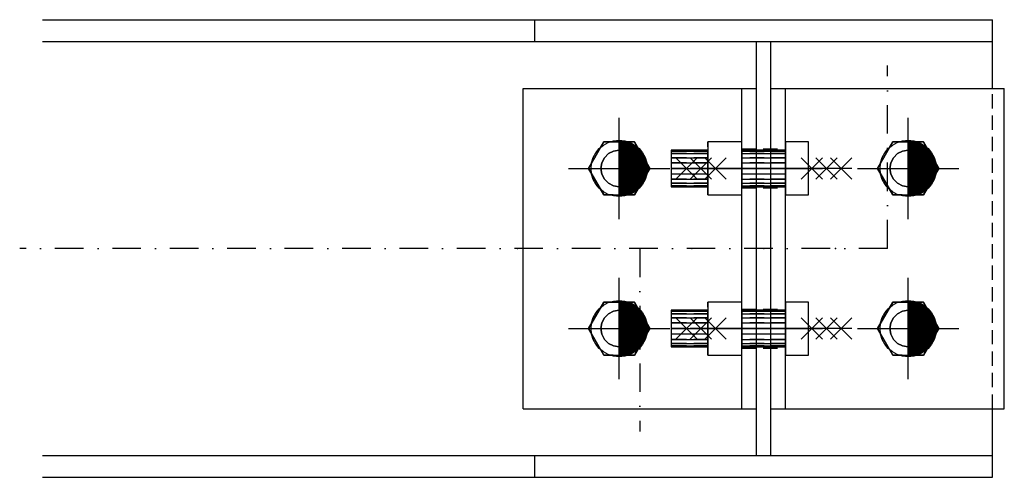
# Model space of a CAD drawing. Header units: feet. Extents: x 14665 to 61549, y 27474 to 37127.
# Tile 21 of 37: x 43073 to 43503, y 31528 to 31728. Entities that reach past the tile are written whole.
import ezdxf

# ---------------------------------------------------------------- set-up
doc = ezdxf.new("R2010")
doc.units = ezdxf.units.FT
doc.header["$LTSCALE"] = 25
doc.header["$MEASUREMENT"] = 0
doc.linetypes.add('DASHDOT', pattern=[1, 0.5, -0.25, 0, -0.25])
doc.linetypes.add('HIDDEN', pattern=[0.375, 0.25, -0.125])
doc.layers.get('0').update_dxf_attribs({"linetype": 'CONTINUOUS'})
for name, color, linetype in [('A', 2, 'DASHDOT'), ('FORIR', 4, 'CONTINUOUS'), ('G', 3, 'CONTINUOUS'), ('TR', 6, 'HIDDEN')]:
    doc.layers.add(name, color=color, linetype=linetype)

# ---------------------------------------------------------------- blocks, each defined once
blk = doc.blocks.new('MS')
at = {"color": 6}
for p, q in [((-4.65, 22.79), (4.65, 32.1)), ((-4.65, 32.1), (4.65, 22.79)), ((-4.65, -22.79), (4.65, -32.1)), ((-4.65, -32.1), (4.65, -22.79))]:
    blk.add_line(p, q, dxfattribs=at)
at = {"color": 3}
blk.add_line((0, -32.1), (0, 32.1), dxfattribs=at)
at = {"flags": 1}
for tag, p, height in [('DIAM', (0, 0), 8.01), ('TOLE', (1.27, -9.73), 5.26), ('AVAN', (1.27, -18.16), 5.26), ('DIET', (1.27, -24.59), 5.26)]:
    blk.add_attdef(tag, p, '', height=height, dxfattribs=at)
blk = doc.blocks.new('M16')
for p, q in [((0, -22.16), (0, 22.16)), ((-22.16, 0), (22.16, 0))]:
    blk.add_line(p, q)
at = {"color": 4, "const_width": 12.3}
blk.add_lwpolyline([(0, -6.15, 1), (0, 6.15, 1)], format="xyb", dxfattribs=at)
blk.add_circle((0, 0), 12.3)
at = {"flags": 1}
blk.add_attdef('TOLE', (16.67, -8.27), '', height=5.26, dxfattribs=at)
blk = doc.blocks.new('3D_INFOPOS')
blk.add_point((0, 0))
at = {"layer": 'FORIR', "flags": 1}
for tag, p in [('POS_PEZ', (7.55, -4.31)), ('MAT_PRO', (7.55, -11.94))]:
    blk.add_attdef(tag, p, '', height=5.26, dxfattribs=at)
blk = doc.blocks.new('3D_INFOM')
blk.add_point((0, 0))
at = {"layer": 'FORIR', "flags": 1}
for tag, p in [('MARK', (7.552, -4.31)), ('NUM_DIS', (7.552, -11.676)), ('NOT_PEZ', (45.733, -11.676)), ('QTA_PEZ', (7.552, -18.545)), ('TIP_PEZ', (45.733, -18.545)), ('TRA_PEZ', (7.552, -26.33)), ('COS_PEZ', (45.733, -26.33)), ('DES_PEZ', (7.552, -33.752))]:
    blk.add_attdef(tag, p, '', height=5, dxfattribs=at)
blk = doc.blocks.new('3D_INFOB')
blk.add_point((0, 0))
at = {"layer": 'FORIR', "flags": 1}
for tag, p in [('BOLT', (7.55, -4.31)), ('CLASS', (7.55, -11.98)), ('SPEC', (7.55, -19.27)), ('IDF_PEZ', (7.55, -27.07))]:
    blk.add_attdef(tag, p, '', height=5.26, dxfattribs=at)

msp = doc.modelspace()

# ---------------------------------------------------------------- linework, layer by layer
at = {"layer": 'A'}
for p, q in [((43452.16, 31628.36), (43452.16, 31708.36)), ((43452.16, 31628.36), (43072.86, 31628.36)), ((43343.86, 31628.36), (43343.86, 31548.36))]:
    msp.add_line(p, q, dxfattribs=at)
msp.add_point((43388.46, 31671.86), dxfattribs=at)
at = {"layer": 'G'}
for p, q in [((43082.86, 31728.36), (43498.01, 31728.36)), ((43298.01, 31718.86), (43298.01, 31728.36)), ((43498.01, 31698.36), (43498.01, 31728.36)), ((43082.86, 31718.86), (43394.86, 31718.86)), ((43394.86, 31537.86), (43394.86, 31718.86)), ((43401.16, 31718.86), (43498.01, 31718.86)), ((43401.16, 31537.86), (43401.16, 31718.86)), ((43292.86, 31698.36), (43394.86, 31698.36)), ((43292.86, 31558.36), (43292.86, 31698.36)), ((43388.46, 31558.36), (43388.46, 31698.36)), ((43401.16, 31558.36), (43401.16, 31698.36)), ((43401.16, 31698.36), (43503.16, 31698.36)), ((43407.56, 31558.36), (43407.56, 31698.36)), ((43503.16, 31558.36), (43503.16, 31698.36)), ((43328.18, 31674.94), (43321.49, 31663.36)), ((43321.49, 31663.36), (43328.18, 31674.94)), ((43328.18, 31674.94), (43321.49, 31663.36)), ((43328.18, 31674.94), (43328.18, 31674.94)), ((43341.55, 31674.94), (43328.18, 31674.94)), ((43348.24, 31663.36), (43341.55, 31674.94)), ((43388.46, 31674.94), (43373.66, 31674.94)), ((43373.66, 31674.94), (43373.66, 31663.36)), ((43388.46, 31663.36), (43388.46, 31674.94)), ((43417.56, 31674.94), (43407.56, 31674.94)), ((43407.56, 31674.94), (43407.56, 31663.36)), ((43417.56, 31663.36), (43417.56, 31674.94)), ((43454.48, 31674.94), (43447.79, 31663.36)), ((43447.79, 31663.36), (43454.48, 31674.94)), ((43454.48, 31674.94), (43447.79, 31663.36)), ((43454.48, 31674.94), (43454.48, 31674.94)), ((43467.85, 31674.94), (43454.48, 31674.94)), ((43474.54, 31663.36), (43467.85, 31674.94)), ((43332.39, 31670.97), (43330.16, 31669.83)), ((43334.86, 31671.36), (43332.39, 31670.97)), ((43337.34, 31670.97), (43334.86, 31671.36)), ((43339.57, 31669.83), (43337.34, 31670.97)), ((43357.56, 31671.36), (43357.56, 31670.97)), ((43373.66, 31671.36), (43357.56, 31671.36)), ((43357.56, 31670.97), (43357.56, 31669.83)), ((43357.56, 31670.97), (43373.66, 31670.97)), ((43407.56, 31671.36), (43388.46, 31671.36)), ((43388.46, 31670.97), (43407.56, 31670.97)), ((43458.69, 31670.97), (43456.46, 31669.83)), ((43461.16, 31671.36), (43458.69, 31670.97)), ((43463.64, 31670.97), (43461.16, 31671.36)), ((43465.87, 31669.83), (43463.64, 31670.97)), ((43327.26, 31665.83), (43326.86, 31663.36)), ((43328.39, 31668.06), (43327.26, 31665.83)), ((43330.16, 31669.83), (43328.39, 31668.06)), ((43341.34, 31668.06), (43339.57, 31669.83)), ((43342.47, 31665.83), (43341.34, 31668.06)), ((43342.86, 31663.36), (43342.47, 31665.83)), ((43357.56, 31669.83), (43357.56, 31668.06)), ((43357.56, 31669.83), (43373.66, 31669.83)), ((43357.56, 31668.06), (43357.56, 31665.83)), ((43357.56, 31668.06), (43373.66, 31668.06)), ((43357.56, 31665.83), (43357.56, 31663.36)), ((43357.56, 31665.83), (43373.66, 31665.83)), ((43388.46, 31669.83), (43407.56, 31669.83)), ((43388.46, 31668.06), (43407.56, 31668.06)), ((43388.46, 31665.83), (43407.56, 31665.83)), ((43453.56, 31665.83), (43453.16, 31663.36)), ((43454.69, 31668.06), (43453.56, 31665.83)), ((43456.46, 31669.83), (43454.69, 31668.06)), ((43467.64, 31668.06), (43465.87, 31669.83)), ((43468.77, 31665.83), (43467.64, 31668.06)), ((43469.16, 31663.36), (43468.77, 31665.83)), ((43321.49, 31663.36), (43328.18, 31651.78)), ((43321.49, 31663.36), (43321.49, 31663.36)), ((43328.18, 31651.78), (43321.49, 31663.36)), ((43321.49, 31663.36), (43328.18, 31651.78)), ((43326.86, 31663.36), (43327.26, 31660.89)), ((43341.55, 31651.78), (43348.24, 31663.36)), ((43342.47, 31660.89), (43342.86, 31663.36)), ((43357.56, 31663.36), (43357.56, 31660.89)), ((43357.56, 31663.36), (43373.66, 31663.36)), ((43373.66, 31663.36), (43373.66, 31651.78)), ((43388.46, 31663.36), (43373.66, 31663.36)), ((43388.46, 31651.78), (43388.46, 31663.36)), ((43388.46, 31663.36), (43407.56, 31663.36)), ((43407.56, 31663.36), (43407.56, 31651.78)), ((43417.56, 31663.36), (43407.56, 31663.36)), ((43417.56, 31651.78), (43417.56, 31663.36)), ((43447.79, 31663.36), (43454.48, 31651.78)), ((43447.79, 31663.36), (43447.79, 31663.36)), ((43454.48, 31651.78), (43447.79, 31663.36)), ((43447.79, 31663.36), (43454.48, 31651.78)), ((43453.16, 31663.36), (43453.56, 31660.89)), ((43467.85, 31651.78), (43474.54, 31663.36)), ((43468.77, 31660.89), (43469.16, 31663.36)), ((43327.26, 31660.89), (43328.39, 31658.66)), ((43328.39, 31658.66), (43330.16, 31656.89)), ((43339.57, 31656.89), (43341.34, 31658.66)), ((43341.34, 31658.66), (43342.47, 31660.89)), ((43357.56, 31660.89), (43357.56, 31658.66)), ((43373.66, 31660.89), (43357.56, 31660.89)), ((43357.56, 31658.66), (43357.56, 31656.89)), ((43357.56, 31658.66), (43373.66, 31658.66)), ((43407.56, 31660.89), (43388.46, 31660.89)), ((43388.46, 31658.66), (43407.56, 31658.66)), ((43453.56, 31660.89), (43454.69, 31658.66)), ((43454.69, 31658.66), (43456.46, 31656.89)), ((43465.87, 31656.89), (43467.64, 31658.66)), ((43467.64, 31658.66), (43468.77, 31660.89)), ((43330.16, 31656.89), (43332.39, 31655.75)), ((43332.39, 31655.75), (43334.86, 31655.36)), ((43334.86, 31655.36), (43337.34, 31655.75)), ((43337.34, 31655.75), (43339.57, 31656.89)), ((43357.56, 31656.89), (43357.56, 31655.75)), ((43357.56, 31656.89), (43373.66, 31656.89)), ((43357.56, 31655.75), (43357.56, 31655.36)), ((43357.56, 31655.75), (43373.66, 31655.75)), ((43357.56, 31655.36), (43373.66, 31655.36)), ((43388.46, 31656.89), (43407.56, 31656.89)), ((43388.46, 31655.75), (43407.56, 31655.75)), ((43388.46, 31655.36), (43407.56, 31655.36)), ((43456.46, 31656.89), (43458.69, 31655.75)), ((43458.69, 31655.75), (43461.16, 31655.36)), ((43461.16, 31655.36), (43463.64, 31655.75)), ((43463.64, 31655.75), (43465.87, 31656.89)), ((43328.18, 31651.78), (43328.18, 31651.78)), ((43328.18, 31651.78), (43341.55, 31651.78)), ((43373.66, 31651.78), (43388.46, 31651.78)), ((43407.56, 31651.78), (43417.56, 31651.78)), ((43454.48, 31651.78), (43454.48, 31651.78)), ((43454.48, 31651.78), (43467.85, 31651.78)), ((43328.18, 31604.94), (43321.49, 31593.36)), ((43321.49, 31593.36), (43328.18, 31604.94)), ((43328.18, 31604.94), (43321.49, 31593.36)), ((43328.18, 31604.94), (43328.18, 31604.94)), ((43341.55, 31604.94), (43328.18, 31604.94)), ((43334.86, 31601.36), (43332.39, 31600.97)), ((43337.34, 31600.97), (43334.86, 31601.36)), ((43348.24, 31593.36), (43341.55, 31604.94)), ((43357.56, 31601.36), (43357.56, 31600.97)), ((43373.66, 31601.36), (43357.56, 31601.36)), ((43388.46, 31604.94), (43373.66, 31604.94)), ((43373.66, 31604.94), (43373.66, 31593.36)), ((43388.46, 31593.36), (43388.46, 31604.94)), ((43407.56, 31601.36), (43388.46, 31601.36)), ((43417.56, 31604.94), (43407.56, 31604.94)), ((43407.56, 31604.94), (43407.56, 31593.36)), ((43417.56, 31593.36), (43417.56, 31604.94)), ((43454.48, 31604.94), (43447.79, 31593.36)), ((43447.79, 31593.36), (43454.48, 31604.94)), ((43454.48, 31604.94), (43447.79, 31593.36)), ((43454.48, 31604.94), (43454.48, 31604.94)), ((43467.85, 31604.94), (43454.48, 31604.94)), ((43461.16, 31601.36), (43458.69, 31600.97)), ((43463.64, 31600.97), (43461.16, 31601.36)), ((43474.54, 31593.36), (43467.85, 31604.94)), ((43328.39, 31598.06), (43327.26, 31595.83)), ((43330.16, 31599.83), (43328.39, 31598.06)), ((43332.39, 31600.97), (43330.16, 31599.83)), ((43339.57, 31599.83), (43337.34, 31600.97)), ((43341.34, 31598.06), (43339.57, 31599.83)), ((43342.47, 31595.83), (43341.34, 31598.06)), ((43357.56, 31600.97), (43357.56, 31599.83)), ((43357.56, 31600.97), (43373.66, 31600.97)), ((43357.56, 31599.83), (43357.56, 31598.06)), ((43357.56, 31599.83), (43373.66, 31599.83)), ((43357.56, 31598.06), (43357.56, 31595.83)), ((43357.56, 31598.06), (43373.66, 31598.06)), ((43388.46, 31600.97), (43407.56, 31600.97)), ((43388.46, 31599.83), (43407.56, 31599.83)), ((43388.46, 31598.06), (43407.56, 31598.06)), ((43454.69, 31598.06), (43453.56, 31595.83)), ((43456.46, 31599.83), (43454.69, 31598.06)), ((43458.69, 31600.97), (43456.46, 31599.83)), ((43465.87, 31599.83), (43463.64, 31600.97)), ((43467.64, 31598.06), (43465.87, 31599.83)), ((43468.77, 31595.83), (43467.64, 31598.06)), ((43321.49, 31593.36), (43328.18, 31581.78)), ((43321.49, 31593.36), (43321.49, 31593.36)), ((43328.18, 31581.78), (43321.49, 31593.36)), ((43321.49, 31593.36), (43328.18, 31581.78)), ((43327.26, 31595.83), (43326.86, 31593.36)), ((43326.86, 31593.36), (43327.26, 31590.89)), ((43341.55, 31581.78), (43348.24, 31593.36)), ((43342.86, 31593.36), (43342.47, 31595.83)), ((43342.47, 31590.89), (43342.86, 31593.36)), ((43357.56, 31595.83), (43357.56, 31593.36)), ((43357.56, 31595.83), (43373.66, 31595.83)), ((43357.56, 31593.36), (43357.56, 31590.89)), ((43357.56, 31593.36), (43373.66, 31593.36)), ((43373.66, 31593.36), (43373.66, 31581.78)), ((43388.46, 31593.36), (43373.66, 31593.36)), ((43388.46, 31595.83), (43407.56, 31595.83)), ((43388.46, 31581.78), (43388.46, 31593.36)), ((43388.46, 31593.36), (43407.56, 31593.36)), ((43407.56, 31593.36), (43407.56, 31581.78)), ((43417.56, 31593.36), (43407.56, 31593.36)), ((43417.56, 31581.78), (43417.56, 31593.36)), ((43447.79, 31593.36), (43454.48, 31581.78)), ((43447.79, 31593.36), (43447.79, 31593.36)), ((43454.48, 31581.78), (43447.79, 31593.36)), ((43447.79, 31593.36), (43454.48, 31581.78)), ((43453.56, 31595.83), (43453.16, 31593.36)), ((43453.16, 31593.36), (43453.56, 31590.89)), ((43467.85, 31581.78), (43474.54, 31593.36)), ((43469.16, 31593.36), (43468.77, 31595.83)), ((43468.77, 31590.89), (43469.16, 31593.36)), ((43327.26, 31590.89), (43328.39, 31588.66)), ((43328.39, 31588.66), (43330.16, 31586.89)), ((43339.57, 31586.89), (43341.34, 31588.66)), ((43341.34, 31588.66), (43342.47, 31590.89)), ((43357.56, 31590.89), (43357.56, 31588.66)), ((43373.66, 31590.89), (43357.56, 31590.89)), ((43357.56, 31588.66), (43357.56, 31586.89)), ((43357.56, 31588.66), (43373.66, 31588.66)), ((43407.56, 31590.89), (43388.46, 31590.89)), ((43388.46, 31588.66), (43407.56, 31588.66)), ((43453.56, 31590.89), (43454.69, 31588.66)), ((43454.69, 31588.66), (43456.46, 31586.89)), ((43465.87, 31586.89), (43467.64, 31588.66)), ((43467.64, 31588.66), (43468.77, 31590.89)), ((43330.16, 31586.89), (43332.39, 31585.75)), ((43332.39, 31585.75), (43334.86, 31585.36)), ((43334.86, 31585.36), (43337.34, 31585.75)), ((43337.34, 31585.75), (43339.57, 31586.89)), ((43357.56, 31586.89), (43357.56, 31585.75)), ((43357.56, 31586.89), (43373.66, 31586.89)), ((43357.56, 31585.75), (43357.56, 31585.36)), ((43357.56, 31585.75), (43373.66, 31585.75)), ((43357.56, 31585.36), (43373.66, 31585.36)), ((43388.46, 31586.89), (43407.56, 31586.89)), ((43388.46, 31585.75), (43407.56, 31585.75)), ((43388.46, 31585.36), (43407.56, 31585.36)), ((43456.46, 31586.89), (43458.69, 31585.75)), ((43458.69, 31585.75), (43461.16, 31585.36)), ((43461.16, 31585.36), (43463.64, 31585.75)), ((43463.64, 31585.75), (43465.87, 31586.89)), ((43328.18, 31581.78), (43328.18, 31581.78)), ((43328.18, 31581.78), (43341.55, 31581.78)), ((43373.66, 31581.78), (43388.46, 31581.78)), ((43407.56, 31581.78), (43417.56, 31581.78)), ((43454.48, 31581.78), (43454.48, 31581.78)), ((43454.48, 31581.78), (43467.85, 31581.78)), ((43292.86, 31558.36), (43394.86, 31558.36)), ((43401.16, 31558.36), (43503.16, 31558.36)), ((43498.01, 31528.36), (43498.01, 31558.36)), ((43082.86, 31537.86), (43394.86, 31537.86)), ((43298.01, 31528.36), (43298.01, 31537.86)), ((43401.16, 31537.86), (43498.01, 31537.86)), ((43082.86, 31528.36), (43498.01, 31528.36))]:
    msp.add_line(p, q, dxfattribs=at)
msp.add_point((43388.46, 31671.86), dxfattribs=at)
at = {"layer": 'TR'}
for p, q in [((43394.86, 31718.86), (43401.16, 31718.86)), ((43394.86, 31558.36), (43394.86, 31698.36)), ((43498.01, 31558.36), (43498.01, 31698.36)), ((43321.49, 31663.36), (43328.18, 31674.94)), ((43341.55, 31674.94), (43328.18, 31674.94)), ((43341.55, 31674.94), (43328.18, 31674.94)), ((43328.18, 31674.94), (43334.86, 31674.94)), ((43334.86, 31674.94), (43341.55, 31674.94)), ((43348.24, 31663.36), (43341.55, 31674.94)), ((43341.55, 31674.94), (43341.55, 31674.94)), ((43341.55, 31674.94), (43348.24, 31663.36)), ((43341.55, 31674.94), (43348.24, 31663.36)), ((43388.46, 31674.94), (43373.66, 31674.94)), ((43373.66, 31663.36), (43373.66, 31674.94)), ((43388.46, 31663.36), (43388.46, 31674.94)), ((43417.56, 31674.94), (43407.56, 31674.94)), ((43407.56, 31674.94), (43407.56, 31663.36)), ((43417.56, 31663.36), (43417.56, 31674.94)), ((43447.79, 31663.36), (43454.48, 31674.94)), ((43467.85, 31674.94), (43454.48, 31674.94)), ((43467.85, 31674.94), (43454.48, 31674.94)), ((43454.48, 31674.94), (43461.16, 31674.94)), ((43461.16, 31674.94), (43467.85, 31674.94)), ((43474.54, 31663.36), (43467.85, 31674.94)), ((43467.85, 31674.94), (43467.85, 31674.94)), ((43467.85, 31674.94), (43474.54, 31663.36)), ((43467.85, 31674.94), (43474.54, 31663.36)), ((43330.16, 31669.83), (43332.39, 31670.97)), ((43330.16, 31669.83), (43332.39, 31670.97)), ((43330.16, 31669.83), (43332.39, 31670.97)), ((43332.39, 31670.97), (43334.86, 31671.36)), ((43332.39, 31670.97), (43334.86, 31671.36)), ((43332.39, 31670.97), (43334.86, 31671.36)), ((43334.86, 31671.36), (43334.86, 31655.36)), ((43334.86, 31671.36), (43337.34, 31670.97)), ((43334.86, 31671.36), (43337.34, 31670.97)), ((43334.86, 31671.36), (43337.34, 31670.97)), ((43337.34, 31670.97), (43339.57, 31669.83)), ((43337.34, 31670.97), (43339.57, 31669.83)), ((43337.34, 31670.97), (43339.57, 31669.83)), ((43357.56, 31671.36), (43357.56, 31670.97)), ((43357.56, 31670.97), (43357.56, 31669.83)), ((43373.66, 31670.97), (43357.56, 31670.97)), ((43373.66, 31670.97), (43373.66, 31671.36)), ((43373.66, 31671.36), (43373.66, 31670.97)), ((43373.66, 31669.83), (43373.66, 31670.97)), ((43373.66, 31670.97), (43373.66, 31669.83)), ((43388.46, 31671.86), (43407.56, 31671.86)), ((43388.46, 31671.36), (43388.46, 31670.97)), ((43388.46, 31670.97), (43388.46, 31671.36)), ((43388.46, 31670.97), (43388.46, 31669.83)), ((43407.56, 31670.97), (43388.46, 31670.97)), ((43388.46, 31669.83), (43388.46, 31670.97)), ((43407.56, 31670.97), (43407.56, 31671.36)), ((43407.56, 31670.97), (43407.56, 31671.36)), ((43407.56, 31669.83), (43407.56, 31670.97)), ((43407.56, 31669.83), (43407.56, 31670.97)), ((43456.46, 31669.83), (43458.69, 31670.97)), ((43456.46, 31669.83), (43458.69, 31670.97)), ((43456.46, 31669.83), (43458.69, 31670.97)), ((43458.69, 31670.97), (43461.16, 31671.36)), ((43458.69, 31670.97), (43461.16, 31671.36)), ((43458.69, 31670.97), (43461.16, 31671.36)), ((43461.16, 31671.36), (43461.16, 31655.36)), ((43461.16, 31671.36), (43463.64, 31670.97)), ((43461.16, 31671.36), (43463.64, 31670.97)), ((43461.16, 31671.36), (43463.64, 31670.97)), ((43463.64, 31670.97), (43465.87, 31669.83)), ((43463.64, 31670.97), (43465.87, 31669.83)), ((43463.64, 31670.97), (43465.87, 31669.83)), ((43326.86, 31663.36), (43327.26, 31665.83)), ((43326.86, 31663.36), (43327.26, 31665.83)), ((43326.86, 31663.36), (43327.26, 31665.83)), ((43327.26, 31665.83), (43328.39, 31668.06)), ((43327.26, 31665.83), (43328.39, 31668.06)), ((43327.26, 31665.83), (43328.39, 31668.06)), ((43328.39, 31668.06), (43330.16, 31669.83)), ((43328.39, 31668.06), (43330.16, 31669.83)), ((43328.39, 31668.06), (43330.16, 31669.83)), ((43339.57, 31669.83), (43341.34, 31668.06)), ((43339.57, 31669.83), (43341.34, 31668.06)), ((43339.57, 31669.83), (43341.34, 31668.06)), ((43341.34, 31668.06), (43342.47, 31665.83)), ((43341.34, 31668.06), (43342.47, 31665.83)), ((43341.34, 31668.06), (43342.47, 31665.83)), ((43342.47, 31665.83), (43342.86, 31663.36)), ((43342.47, 31665.83), (43342.86, 31663.36)), ((43342.47, 31665.83), (43342.86, 31663.36)), ((43357.56, 31669.83), (43357.56, 31668.06)), ((43373.66, 31669.83), (43357.56, 31669.83)), ((43357.56, 31668.06), (43357.56, 31665.83)), ((43373.66, 31668.06), (43357.56, 31668.06)), ((43357.56, 31665.83), (43357.56, 31663.36)), ((43373.66, 31665.83), (43357.56, 31665.83)), ((43373.66, 31668.06), (43373.66, 31669.83)), ((43373.66, 31669.83), (43373.66, 31668.06)), ((43373.66, 31665.83), (43373.66, 31668.06)), ((43373.66, 31668.06), (43373.66, 31665.83)), ((43373.66, 31663.36), (43373.66, 31665.83)), ((43373.66, 31665.83), (43373.66, 31663.36)), ((43388.46, 31669.83), (43388.46, 31668.06)), ((43407.56, 31669.83), (43388.46, 31669.83)), ((43388.46, 31668.06), (43388.46, 31669.83)), ((43388.46, 31668.06), (43388.46, 31665.83)), ((43407.56, 31668.06), (43388.46, 31668.06)), ((43388.46, 31665.83), (43388.46, 31668.06)), ((43388.46, 31665.83), (43388.46, 31663.36)), ((43407.56, 31665.83), (43388.46, 31665.83)), ((43388.46, 31663.36), (43388.46, 31665.83)), ((43407.56, 31668.06), (43407.56, 31669.83)), ((43407.56, 31668.06), (43407.56, 31669.83)), ((43407.56, 31665.83), (43407.56, 31668.06)), ((43407.56, 31665.83), (43407.56, 31668.06)), ((43407.56, 31663.36), (43407.56, 31665.83)), ((43407.56, 31663.36), (43407.56, 31665.83)), ((43453.16, 31663.36), (43453.56, 31665.83)), ((43453.16, 31663.36), (43453.56, 31665.83)), ((43453.16, 31663.36), (43453.56, 31665.83)), ((43453.56, 31665.83), (43454.69, 31668.06)), ((43453.56, 31665.83), (43454.69, 31668.06)), ((43453.56, 31665.83), (43454.69, 31668.06)), ((43454.69, 31668.06), (43456.46, 31669.83)), ((43454.69, 31668.06), (43456.46, 31669.83)), ((43454.69, 31668.06), (43456.46, 31669.83)), ((43465.87, 31669.83), (43467.64, 31668.06)), ((43465.87, 31669.83), (43467.64, 31668.06)), ((43465.87, 31669.83), (43467.64, 31668.06)), ((43467.64, 31668.06), (43468.77, 31665.83)), ((43467.64, 31668.06), (43468.77, 31665.83)), ((43467.64, 31668.06), (43468.77, 31665.83)), ((43468.77, 31665.83), (43469.16, 31663.36)), ((43468.77, 31665.83), (43469.16, 31663.36)), ((43468.77, 31665.83), (43469.16, 31663.36)), ((43328.18, 31651.78), (43321.49, 31663.36)), ((43327.26, 31660.89), (43326.86, 31663.36)), ((43327.26, 31660.89), (43326.86, 31663.36)), ((43327.26, 31660.89), (43326.86, 31663.36)), ((43348.24, 31663.36), (43341.55, 31651.78)), ((43348.24, 31663.36), (43341.55, 31651.78)), ((43342.86, 31663.36), (43342.47, 31660.89)), ((43342.86, 31663.36), (43342.47, 31660.89)), ((43342.86, 31663.36), (43342.47, 31660.89)), ((43343.62, 31655.36), (43348.24, 31663.36)), ((43348.24, 31663.36), (43348.24, 31663.36)), ((43357.56, 31663.36), (43357.56, 31660.89)), ((43373.66, 31663.36), (43357.56, 31663.36)), ((43373.66, 31660.89), (43373.66, 31663.36)), ((43373.66, 31663.36), (43373.66, 31660.89)), ((43373.66, 31651.78), (43373.66, 31663.36)), ((43373.66, 31663.36), (43388.46, 31663.36)), ((43388.46, 31663.36), (43388.46, 31660.89)), ((43407.56, 31663.36), (43388.46, 31663.36)), ((43388.46, 31660.89), (43388.46, 31663.36)), ((43388.46, 31651.78), (43388.46, 31663.36)), ((43407.56, 31660.89), (43407.56, 31663.36)), ((43407.56, 31663.36), (43407.56, 31651.78)), ((43407.56, 31660.89), (43407.56, 31663.36)), ((43417.56, 31663.36), (43407.56, 31663.36)), ((43417.56, 31651.78), (43417.56, 31663.36)), ((43454.48, 31651.78), (43447.79, 31663.36)), ((43453.56, 31660.89), (43453.16, 31663.36)), ((43453.56, 31660.89), (43453.16, 31663.36)), ((43453.56, 31660.89), (43453.16, 31663.36)), ((43474.54, 31663.36), (43467.85, 31651.78)), ((43474.54, 31663.36), (43467.85, 31651.78)), ((43469.16, 31663.36), (43468.77, 31660.89)), ((43469.16, 31663.36), (43468.77, 31660.89)), ((43469.16, 31663.36), (43468.77, 31660.89)), ((43469.92, 31655.36), (43474.54, 31663.36)), ((43474.54, 31663.36), (43474.54, 31663.36)), ((43328.39, 31658.66), (43327.26, 31660.89)), ((43328.39, 31658.66), (43327.26, 31660.89)), ((43328.39, 31658.66), (43327.26, 31660.89)), ((43330.16, 31656.89), (43328.39, 31658.66)), ((43330.16, 31656.89), (43328.39, 31658.66)), ((43330.16, 31656.89), (43328.39, 31658.66)), ((43341.34, 31658.66), (43339.57, 31656.89)), ((43341.34, 31658.66), (43339.57, 31656.89)), ((43341.34, 31658.66), (43339.57, 31656.89)), ((43342.47, 31660.89), (43341.34, 31658.66)), ((43342.47, 31660.89), (43341.34, 31658.66)), ((43342.47, 31660.89), (43341.34, 31658.66)), ((43357.56, 31660.89), (43357.56, 31658.66)), ((43373.66, 31660.89), (43357.56, 31660.89)), ((43357.56, 31658.66), (43357.56, 31656.89)), ((43373.66, 31658.66), (43357.56, 31658.66)), ((43373.66, 31658.66), (43373.66, 31660.89)), ((43373.66, 31660.89), (43373.66, 31658.66)), ((43373.66, 31656.89), (43373.66, 31658.66)), ((43373.66, 31658.66), (43373.66, 31656.89)), ((43388.46, 31660.89), (43388.46, 31658.66)), ((43407.56, 31660.89), (43388.46, 31660.89)), ((43388.46, 31658.66), (43388.46, 31660.89)), ((43388.46, 31658.66), (43388.46, 31656.89)), ((43407.56, 31658.66), (43388.46, 31658.66)), ((43388.46, 31656.89), (43388.46, 31658.66)), ((43407.56, 31658.66), (43407.56, 31660.89)), ((43407.56, 31658.66), (43407.56, 31660.89)), ((43407.56, 31656.89), (43407.56, 31658.66)), ((43407.56, 31656.89), (43407.56, 31658.66)), ((43454.69, 31658.66), (43453.56, 31660.89)), ((43454.69, 31658.66), (43453.56, 31660.89)), ((43454.69, 31658.66), (43453.56, 31660.89)), ((43456.46, 31656.89), (43454.69, 31658.66)), ((43456.46, 31656.89), (43454.69, 31658.66)), ((43456.46, 31656.89), (43454.69, 31658.66)), ((43467.64, 31658.66), (43465.87, 31656.89)), ((43467.64, 31658.66), (43465.87, 31656.89)), ((43467.64, 31658.66), (43465.87, 31656.89)), ((43468.77, 31660.89), (43467.64, 31658.66)), ((43468.77, 31660.89), (43467.64, 31658.66)), ((43468.77, 31660.89), (43467.64, 31658.66)), ((43332.39, 31655.75), (43330.16, 31656.89)), ((43332.39, 31655.75), (43330.16, 31656.89)), ((43332.39, 31655.75), (43330.16, 31656.89)), ((43334.86, 31655.36), (43332.39, 31655.75)), ((43334.86, 31655.36), (43332.39, 31655.75)), ((43334.86, 31655.36), (43332.39, 31655.75)), ((43337.34, 31655.75), (43334.86, 31655.36)), ((43337.34, 31655.75), (43334.86, 31655.36)), ((43337.34, 31655.75), (43334.86, 31655.36)), ((43339.57, 31656.89), (43337.34, 31655.75)), ((43339.57, 31656.89), (43337.34, 31655.75)), ((43339.57, 31656.89), (43337.34, 31655.75)), ((43341.55, 31651.78), (43343.62, 31655.36)), ((43357.56, 31656.89), (43357.56, 31655.75)), ((43373.66, 31656.89), (43357.56, 31656.89)), ((43357.56, 31655.75), (43357.56, 31655.36)), ((43373.66, 31655.75), (43357.56, 31655.75)), ((43373.66, 31655.75), (43373.66, 31656.89)), ((43373.66, 31656.89), (43373.66, 31655.75)), ((43373.66, 31655.36), (43373.66, 31655.75)), ((43373.66, 31655.75), (43373.66, 31655.36)), ((43388.46, 31656.89), (43388.46, 31655.75)), ((43407.56, 31656.89), (43388.46, 31656.89)), ((43388.46, 31655.75), (43388.46, 31656.89)), ((43388.46, 31655.75), (43388.46, 31655.36)), ((43407.56, 31655.75), (43388.46, 31655.75)), ((43388.46, 31655.36), (43388.46, 31655.75)), ((43388.46, 31654.86), (43407.56, 31654.86)), ((43407.56, 31655.75), (43407.56, 31656.89)), ((43407.56, 31655.75), (43407.56, 31656.89)), ((43407.56, 31655.36), (43407.56, 31655.75)), ((43407.56, 31655.36), (43407.56, 31655.75)), ((43458.69, 31655.75), (43456.46, 31656.89)), ((43458.69, 31655.75), (43456.46, 31656.89)), ((43458.69, 31655.75), (43456.46, 31656.89)), ((43461.16, 31655.36), (43458.69, 31655.75)), ((43461.16, 31655.36), (43458.69, 31655.75)), ((43461.16, 31655.36), (43458.69, 31655.75)), ((43463.64, 31655.75), (43461.16, 31655.36)), ((43463.64, 31655.75), (43461.16, 31655.36)), ((43463.64, 31655.75), (43461.16, 31655.36)), ((43465.87, 31656.89), (43463.64, 31655.75)), ((43465.87, 31656.89), (43463.64, 31655.75)), ((43465.87, 31656.89), (43463.64, 31655.75)), ((43467.85, 31651.78), (43469.92, 31655.36)), ((43328.18, 31651.78), (43341.55, 31651.78)), ((43328.18, 31651.78), (43341.55, 31651.78)), ((43341.55, 31651.78), (43328.18, 31651.78)), ((43341.55, 31651.78), (43341.55, 31651.78)), ((43373.66, 31651.78), (43388.46, 31651.78)), ((43407.56, 31651.78), (43417.56, 31651.78)), ((43454.48, 31651.78), (43467.85, 31651.78)), ((43454.48, 31651.78), (43467.85, 31651.78)), ((43467.85, 31651.78), (43454.48, 31651.78)), ((43467.85, 31651.78), (43467.85, 31651.78)), ((43321.49, 31593.36), (43328.18, 31604.94)), ((43341.55, 31604.94), (43328.18, 31604.94)), ((43341.55, 31604.94), (43328.18, 31604.94)), ((43328.18, 31604.94), (43334.86, 31604.94)), ((43332.39, 31600.97), (43334.86, 31601.36)), ((43332.39, 31600.97), (43334.86, 31601.36)), ((43332.39, 31600.97), (43334.86, 31601.36)), ((43334.86, 31604.94), (43341.55, 31604.94)), ((43334.86, 31601.36), (43334.86, 31585.36)), ((43334.86, 31601.36), (43337.34, 31600.97)), ((43334.86, 31601.36), (43337.34, 31600.97)), ((43334.86, 31601.36), (43337.34, 31600.97)), ((43348.24, 31593.36), (43341.55, 31604.94)), ((43341.55, 31604.94), (43341.55, 31604.94)), ((43341.55, 31604.94), (43348.24, 31593.36)), ((43341.55, 31604.94), (43348.24, 31593.36)), ((43357.56, 31601.36), (43357.56, 31600.97)), ((43388.46, 31604.94), (43373.66, 31604.94)), ((43373.66, 31593.36), (43373.66, 31604.94)), ((43373.66, 31600.97), (43373.66, 31601.36)), ((43373.66, 31601.36), (43373.66, 31600.97)), ((43388.46, 31593.36), (43388.46, 31604.94)), ((43388.46, 31601.86), (43407.56, 31601.86)), ((43388.46, 31601.36), (43388.46, 31600.97)), ((43388.46, 31600.97), (43388.46, 31601.36)), ((43417.56, 31604.94), (43407.56, 31604.94)), ((43407.56, 31604.94), (43407.56, 31593.36)), ((43407.56, 31600.97), (43407.56, 31601.36)), ((43407.56, 31600.97), (43407.56, 31601.36)), ((43417.56, 31593.36), (43417.56, 31604.94)), ((43447.79, 31593.36), (43454.48, 31604.94)), ((43467.85, 31604.94), (43454.48, 31604.94)), ((43467.85, 31604.94), (43454.48, 31604.94)), ((43454.48, 31604.94), (43461.16, 31604.94)), ((43458.69, 31600.97), (43461.16, 31601.36)), ((43458.69, 31600.97), (43461.16, 31601.36)), ((43458.69, 31600.97), (43461.16, 31601.36)), ((43461.16, 31604.94), (43467.85, 31604.94)), ((43461.16, 31601.36), (43461.16, 31585.36)), ((43461.16, 31601.36), (43463.64, 31600.97)), ((43461.16, 31601.36), (43463.64, 31600.97)), ((43461.16, 31601.36), (43463.64, 31600.97)), ((43474.54, 31593.36), (43467.85, 31604.94)), ((43467.85, 31604.94), (43467.85, 31604.94)), ((43467.85, 31604.94), (43474.54, 31593.36)), ((43467.85, 31604.94), (43474.54, 31593.36)), ((43327.26, 31595.83), (43328.39, 31598.06)), ((43327.26, 31595.83), (43328.39, 31598.06)), ((43327.26, 31595.83), (43328.39, 31598.06)), ((43328.39, 31598.06), (43330.16, 31599.83)), ((43328.39, 31598.06), (43330.16, 31599.83)), ((43328.39, 31598.06), (43330.16, 31599.83)), ((43330.16, 31599.83), (43332.39, 31600.97)), ((43330.16, 31599.83), (43332.39, 31600.97)), ((43330.16, 31599.83), (43332.39, 31600.97)), ((43337.34, 31600.97), (43339.57, 31599.83)), ((43337.34, 31600.97), (43339.57, 31599.83)), ((43337.34, 31600.97), (43339.57, 31599.83)), ((43339.57, 31599.83), (43341.34, 31598.06)), ((43339.57, 31599.83), (43341.34, 31598.06)), ((43339.57, 31599.83), (43341.34, 31598.06)), ((43341.34, 31598.06), (43342.47, 31595.83)), ((43341.34, 31598.06), (43342.47, 31595.83)), ((43341.34, 31598.06), (43342.47, 31595.83)), ((43357.56, 31600.97), (43357.56, 31599.83)), ((43373.66, 31600.97), (43357.56, 31600.97)), ((43357.56, 31599.83), (43357.56, 31598.06)), ((43373.66, 31599.83), (43357.56, 31599.83)), ((43357.56, 31598.06), (43357.56, 31595.83)), ((43373.66, 31598.06), (43357.56, 31598.06)), ((43373.66, 31599.83), (43373.66, 31600.97)), ((43373.66, 31600.97), (43373.66, 31599.83)), ((43373.66, 31598.06), (43373.66, 31599.83)), ((43373.66, 31599.83), (43373.66, 31598.06)), ((43373.66, 31595.83), (43373.66, 31598.06)), ((43373.66, 31598.06), (43373.66, 31595.83)), ((43388.46, 31600.97), (43388.46, 31599.83)), ((43407.56, 31600.97), (43388.46, 31600.97)), ((43388.46, 31599.83), (43388.46, 31600.97)), ((43388.46, 31599.83), (43388.46, 31598.06)), ((43407.56, 31599.83), (43388.46, 31599.83)), ((43388.46, 31598.06), (43388.46, 31599.83)), ((43388.46, 31598.06), (43388.46, 31595.83)), ((43407.56, 31598.06), (43388.46, 31598.06)), ((43388.46, 31595.83), (43388.46, 31598.06)), ((43407.56, 31599.83), (43407.56, 31600.97)), ((43407.56, 31599.83), (43407.56, 31600.97)), ((43407.56, 31598.06), (43407.56, 31599.83)), ((43407.56, 31598.06), (43407.56, 31599.83)), ((43407.56, 31595.83), (43407.56, 31598.06)), ((43407.56, 31595.83), (43407.56, 31598.06)), ((43453.56, 31595.83), (43454.69, 31598.06)), ((43453.56, 31595.83), (43454.69, 31598.06)), ((43453.56, 31595.83), (43454.69, 31598.06)), ((43454.69, 31598.06), (43456.46, 31599.83)), ((43454.69, 31598.06), (43456.46, 31599.83)), ((43454.69, 31598.06), (43456.46, 31599.83)), ((43456.46, 31599.83), (43458.69, 31600.97)), ((43456.46, 31599.83), (43458.69, 31600.97)), ((43456.46, 31599.83), (43458.69, 31600.97)), ((43463.64, 31600.97), (43465.87, 31599.83)), ((43463.64, 31600.97), (43465.87, 31599.83)), ((43463.64, 31600.97), (43465.87, 31599.83)), ((43465.87, 31599.83), (43467.64, 31598.06)), ((43465.87, 31599.83), (43467.64, 31598.06)), ((43465.87, 31599.83), (43467.64, 31598.06)), ((43467.64, 31598.06), (43468.77, 31595.83)), ((43467.64, 31598.06), (43468.77, 31595.83)), ((43467.64, 31598.06), (43468.77, 31595.83)), ((43328.18, 31581.78), (43321.49, 31593.36)), ((43326.86, 31593.36), (43327.26, 31595.83)), ((43326.86, 31593.36), (43327.26, 31595.83)), ((43326.86, 31593.36), (43327.26, 31595.83)), ((43327.26, 31590.89), (43326.86, 31593.36)), ((43327.26, 31590.89), (43326.86, 31593.36)), ((43327.26, 31590.89), (43326.86, 31593.36)), ((43348.24, 31593.36), (43341.55, 31581.78)), ((43348.24, 31593.36), (43341.55, 31581.78)), ((43342.47, 31595.83), (43342.86, 31593.36)), ((43342.47, 31595.83), (43342.86, 31593.36)), ((43342.47, 31595.83), (43342.86, 31593.36)), ((43342.86, 31593.36), (43342.47, 31590.89)), ((43342.86, 31593.36), (43342.47, 31590.89)), ((43342.86, 31593.36), (43342.47, 31590.89)), ((43343.62, 31585.36), (43348.24, 31593.36)), ((43348.24, 31593.36), (43348.24, 31593.36)), ((43357.56, 31595.83), (43357.56, 31593.36)), ((43373.66, 31595.83), (43357.56, 31595.83)), ((43357.56, 31593.36), (43357.56, 31590.89)), ((43373.66, 31593.36), (43357.56, 31593.36)), ((43373.66, 31593.36), (43373.66, 31595.83)), ((43373.66, 31595.83), (43373.66, 31593.36)), ((43373.66, 31590.89), (43373.66, 31593.36)), ((43373.66, 31593.36), (43373.66, 31590.89)), ((43373.66, 31581.78), (43373.66, 31593.36)), ((43373.66, 31593.36), (43388.46, 31593.36)), ((43388.46, 31595.83), (43388.46, 31593.36)), ((43407.56, 31595.83), (43388.46, 31595.83)), ((43388.46, 31593.36), (43388.46, 31595.83)), ((43388.46, 31593.36), (43388.46, 31590.89)), ((43407.56, 31593.36), (43388.46, 31593.36)), ((43388.46, 31590.89), (43388.46, 31593.36)), ((43388.46, 31581.78), (43388.46, 31593.36)), ((43407.56, 31593.36), (43407.56, 31595.83)), ((43407.56, 31593.36), (43407.56, 31595.83)), ((43407.56, 31590.89), (43407.56, 31593.36)), ((43407.56, 31593.36), (43407.56, 31581.78)), ((43407.56, 31590.89), (43407.56, 31593.36)), ((43417.56, 31593.36), (43407.56, 31593.36)), ((43417.56, 31581.78), (43417.56, 31593.36)), ((43454.48, 31581.78), (43447.79, 31593.36)), ((43453.16, 31593.36), (43453.56, 31595.83)), ((43453.16, 31593.36), (43453.56, 31595.83)), ((43453.16, 31593.36), (43453.56, 31595.83)), ((43453.56, 31590.89), (43453.16, 31593.36)), ((43453.56, 31590.89), (43453.16, 31593.36)), ((43453.56, 31590.89), (43453.16, 31593.36)), ((43474.54, 31593.36), (43467.85, 31581.78)), ((43474.54, 31593.36), (43467.85, 31581.78)), ((43468.77, 31595.83), (43469.16, 31593.36)), ((43468.77, 31595.83), (43469.16, 31593.36)), ((43468.77, 31595.83), (43469.16, 31593.36)), ((43469.16, 31593.36), (43468.77, 31590.89)), ((43469.16, 31593.36), (43468.77, 31590.89)), ((43469.16, 31593.36), (43468.77, 31590.89)), ((43469.92, 31585.36), (43474.54, 31593.36)), ((43474.54, 31593.36), (43474.54, 31593.36)), ((43328.39, 31588.66), (43327.26, 31590.89)), ((43328.39, 31588.66), (43327.26, 31590.89)), ((43328.39, 31588.66), (43327.26, 31590.89)), ((43330.16, 31586.89), (43328.39, 31588.66)), ((43330.16, 31586.89), (43328.39, 31588.66)), ((43330.16, 31586.89), (43328.39, 31588.66)), ((43341.34, 31588.66), (43339.57, 31586.89)), ((43341.34, 31588.66), (43339.57, 31586.89)), ((43341.34, 31588.66), (43339.57, 31586.89)), ((43342.47, 31590.89), (43341.34, 31588.66)), ((43342.47, 31590.89), (43341.34, 31588.66)), ((43342.47, 31590.89), (43341.34, 31588.66)), ((43357.56, 31590.89), (43357.56, 31588.66)), ((43373.66, 31590.89), (43357.56, 31590.89)), ((43357.56, 31588.66), (43357.56, 31586.89)), ((43373.66, 31588.66), (43357.56, 31588.66)), ((43373.66, 31588.66), (43373.66, 31590.89)), ((43373.66, 31590.89), (43373.66, 31588.66)), ((43373.66, 31586.89), (43373.66, 31588.66)), ((43373.66, 31588.66), (43373.66, 31586.89)), ((43388.46, 31590.89), (43388.46, 31588.66)), ((43407.56, 31590.89), (43388.46, 31590.89)), ((43388.46, 31588.66), (43388.46, 31590.89)), ((43388.46, 31588.66), (43388.46, 31586.89)), ((43407.56, 31588.66), (43388.46, 31588.66)), ((43388.46, 31586.89), (43388.46, 31588.66)), ((43407.56, 31588.66), (43407.56, 31590.89)), ((43407.56, 31588.66), (43407.56, 31590.89)), ((43407.56, 31586.89), (43407.56, 31588.66)), ((43407.56, 31586.89), (43407.56, 31588.66)), ((43454.69, 31588.66), (43453.56, 31590.89)), ((43454.69, 31588.66), (43453.56, 31590.89)), ((43454.69, 31588.66), (43453.56, 31590.89)), ((43456.46, 31586.89), (43454.69, 31588.66)), ((43456.46, 31586.89), (43454.69, 31588.66)), ((43456.46, 31586.89), (43454.69, 31588.66)), ((43467.64, 31588.66), (43465.87, 31586.89)), ((43467.64, 31588.66), (43465.87, 31586.89)), ((43467.64, 31588.66), (43465.87, 31586.89)), ((43468.77, 31590.89), (43467.64, 31588.66)), ((43468.77, 31590.89), (43467.64, 31588.66)), ((43468.77, 31590.89), (43467.64, 31588.66)), ((43332.39, 31585.75), (43330.16, 31586.89)), ((43332.39, 31585.75), (43330.16, 31586.89)), ((43332.39, 31585.75), (43330.16, 31586.89)), ((43334.86, 31585.36), (43332.39, 31585.75)), ((43334.86, 31585.36), (43332.39, 31585.75)), ((43334.86, 31585.36), (43332.39, 31585.75)), ((43337.34, 31585.75), (43334.86, 31585.36)), ((43337.34, 31585.75), (43334.86, 31585.36)), ((43337.34, 31585.75), (43334.86, 31585.36)), ((43339.57, 31586.89), (43337.34, 31585.75)), ((43339.57, 31586.89), (43337.34, 31585.75)), ((43339.57, 31586.89), (43337.34, 31585.75)), ((43341.55, 31581.78), (43343.62, 31585.36)), ((43357.56, 31586.89), (43357.56, 31585.75)), ((43373.66, 31586.89), (43357.56, 31586.89)), ((43357.56, 31585.75), (43357.56, 31585.36)), ((43373.66, 31585.75), (43357.56, 31585.75)), ((43373.66, 31585.75), (43373.66, 31586.89)), ((43373.66, 31586.89), (43373.66, 31585.75)), ((43373.66, 31585.36), (43373.66, 31585.75)), ((43373.66, 31585.75), (43373.66, 31585.36)), ((43388.46, 31586.89), (43388.46, 31585.75)), ((43407.56, 31586.89), (43388.46, 31586.89)), ((43388.46, 31585.75), (43388.46, 31586.89)), ((43388.46, 31585.75), (43388.46, 31585.36)), ((43407.56, 31585.75), (43388.46, 31585.75)), ((43388.46, 31585.36), (43388.46, 31585.75)), ((43388.46, 31584.86), (43407.56, 31584.86)), ((43407.56, 31585.75), (43407.56, 31586.89)), ((43407.56, 31585.75), (43407.56, 31586.89)), ((43407.56, 31585.36), (43407.56, 31585.75)), ((43407.56, 31585.36), (43407.56, 31585.75)), ((43458.69, 31585.75), (43456.46, 31586.89)), ((43458.69, 31585.75), (43456.46, 31586.89)), ((43458.69, 31585.75), (43456.46, 31586.89)), ((43461.16, 31585.36), (43458.69, 31585.75)), ((43461.16, 31585.36), (43458.69, 31585.75)), ((43461.16, 31585.36), (43458.69, 31585.75)), ((43463.64, 31585.75), (43461.16, 31585.36)), ((43463.64, 31585.75), (43461.16, 31585.36)), ((43463.64, 31585.75), (43461.16, 31585.36)), ((43465.87, 31586.89), (43463.64, 31585.75)), ((43465.87, 31586.89), (43463.64, 31585.75)), ((43465.87, 31586.89), (43463.64, 31585.75)), ((43467.85, 31581.78), (43469.92, 31585.36)), ((43328.18, 31581.78), (43341.55, 31581.78)), ((43328.18, 31581.78), (43341.55, 31581.78)), ((43341.55, 31581.78), (43328.18, 31581.78)), ((43341.55, 31581.78), (43341.55, 31581.78)), ((43373.66, 31581.78), (43388.46, 31581.78)), ((43407.56, 31581.78), (43417.56, 31581.78)), ((43454.48, 31581.78), (43467.85, 31581.78)), ((43454.48, 31581.78), (43467.85, 31581.78)), ((43467.85, 31581.78), (43454.48, 31581.78)), ((43467.85, 31581.78), (43467.85, 31581.78)), ((43394.86, 31537.86), (43401.16, 31537.86))]:
    msp.add_line(p, q, dxfattribs=at)
msp.add_point((43388.46, 31671.86), dxfattribs=at)

# ---------------------------------------------------------------- block references
for name, p in [('M16', (43334.86, 31663.36)), ('M16', (43461.16, 31663.36)), ('3D_INFOB', (43334.86, 31663.36)), ('3D_INFOB', (43382.56, 31663.36)), ('3D_INFOB', (43461.16, 31663.36)), ('3D_INFOPOS', (43290.44, 31628.36)), ('3D_INFOPOS', (43366.58, 31628.36)), ('3D_INFOPOS', (43398.01, 31628.36)), ('3D_INFOPOS', (43429.45, 31628.36)), ('M16', (43334.86, 31593.36)), ('M16', (43461.16, 31593.36)), ('3D_INFOB', (43334.86, 31593.36)), ('3D_INFOB', (43382.56, 31593.36)), ('3D_INFOB', (43461.16, 31593.36))]:
    msp.add_blockref(name, p)
for p, rotation in [((43391.66, 31663.36), 270), ((43398.01, 31663.36), 90), ((43404.36, 31663.36), 90), ((43391.66, 31593.36), 270), ((43398.01, 31593.36), 90), ((43404.36, 31593.36), 90)]:
    msp.add_blockref('MS', p, dxfattribs=dict(rotation=rotation))
at = {"xscale": 10, "yscale": 10, "zscale": 10}
for p in [(43290.44, 31628.36), (43366.58, 31628.36), (43398.01, 31628.36), (43429.45, 31628.36)]:
    msp.add_blockref('3D_INFOM', p, dxfattribs=at)

doc.saveas('drawing.dxf')
